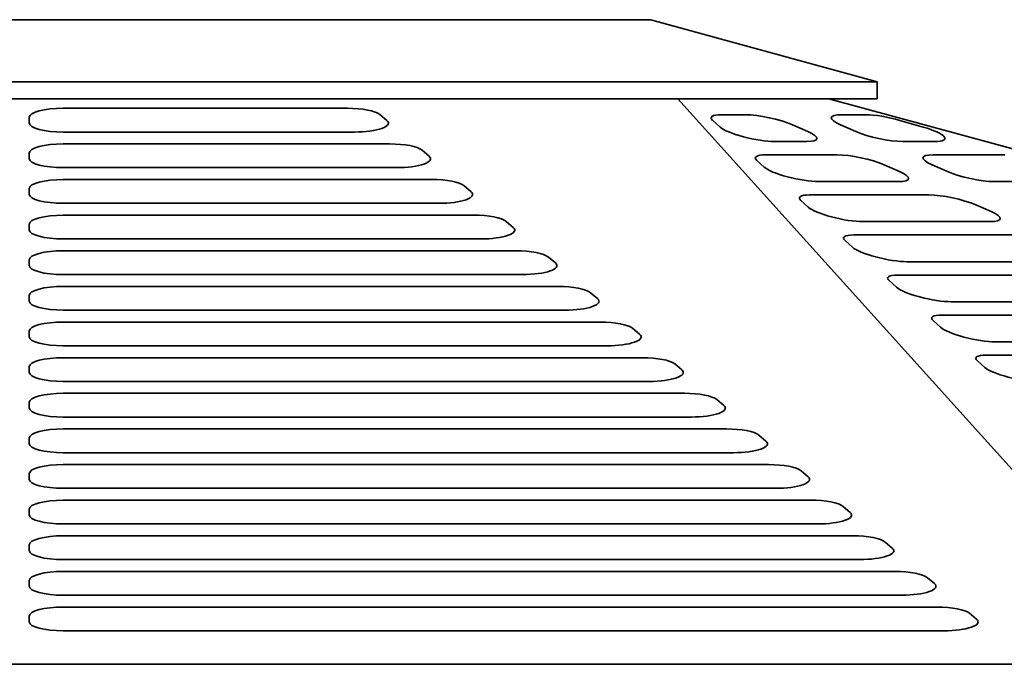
# Model space of a CAD drawing. Header units: millimetres. Extents: x 160 to 680, y 145 to 448.
# Tile 8 of 10: x 424 to 511, y 392 to 448. Entities that reach past the tile are written whole.
import ezdxf

# ---------------------------------------------------------------- set-up
doc = ezdxf.new("R2010")
doc.units = ezdxf.units.MM
doc.header["$LTSCALE"] = 2
doc.layers.add('Krawędzie widoczne(ISO)', color=7, linetype='Continuous', lineweight=35, true_color=0x262659)

msp = doc.modelspace()

# ---------------------------------------------------------------- linework, layer by layer
at = {"layer": 'Krawędzie widoczne(ISO)'}
for p, q in [((480, 448.5), (360, 448.5)), ((500, 443), (480, 448.5)), ((340, 443), (500, 443)), ((500, 441.5), (500, 443)), ((340, 441.5), (500, 441.5)), ((482.381, 441.5), (527.488, 391.5)), ((679.5, 391.5), (495.728, 441.5)), ((428.002, 440.667), (453.154, 440.667)), ((456.019, 440.113), (456.64, 439.588)), ((486.234, 440.091), (488.377, 440.091)), ((496.862, 440.091), (499.005, 440.091)), ((425.002, 439.354), (425.002, 439.879)), ((486.111, 439.008), (485.461, 439.599)), ((492.525, 439.206), (493.877, 438.615)), ((498.119, 438.615), (496.768, 439.206)), ((502.033, 439.599), (504.085, 439.008)), ((453.775, 438.567), (428.002, 438.567)), ((428.002, 437.516), (456.88, 437.516)), ((493.782, 437.73), (490.938, 437.73)), ((505.111, 437.73), (502.267, 437.73)), ((425.002, 436.204), (425.002, 436.729)), ((459.745, 436.962), (460.366, 436.437)), ((490.138, 436.549), (496.484, 436.549)), ((504.97, 436.549), (511.316, 436.549)), ((490.015, 435.466), (489.364, 436.057)), ((500.633, 435.663), (501.984, 435.073)), ((506.226, 435.073), (504.875, 435.663)), ((457.501, 435.416), (428.002, 435.416)), ((428.002, 434.366), (460.606, 434.366)), ((501.889, 434.188), (494.842, 434.188)), ((517.421, 434.188), (510.374, 434.188)), ((425.002, 433.053), (425.002, 433.578)), ((463.471, 433.812), (464.092, 433.287)), ((494.042, 433.007), (504.592, 433.007)), ((461.227, 432.266), (428.002, 432.266)), ((493.919, 431.924), (493.268, 432.514)), ((508.74, 432.121), (510.091, 431.531)), ((428.002, 431.216), (464.332, 431.216)), ((425.002, 429.903), (425.002, 430.428)), ((467.197, 430.662), (467.818, 430.137)), ((509.996, 430.645), (498.746, 430.645)), ((464.953, 429.115), (428.002, 429.115)), ((497.822, 428.382), (497.172, 428.972)), ((497.945, 429.465), (512.699, 429.465)), ((428.002, 428.065), (468.058, 428.065)), ((425.002, 426.753), (425.002, 427.278)), ((470.923, 427.511), (471.544, 426.986)), ((518.104, 427.103), (502.65, 427.103)), ((468.679, 425.965), (428.002, 425.965)), ((501.726, 424.84), (501.075, 425.43)), ((501.849, 425.923), (520.806, 425.923)), ((428.002, 424.915), (471.784, 424.915)), ((474.649, 424.361), (475.27, 423.836)), ((425.002, 423.602), (425.002, 424.127)), ((526.211, 423.561), (506.553, 423.561)), ((472.405, 422.815), (428.002, 422.815)), ((428.002, 421.764), (475.51, 421.764)), ((505.63, 421.298), (504.979, 421.888)), ((505.753, 422.38), (528.913, 422.38)), ((425.002, 420.452), (425.002, 420.977)), ((478.375, 421.21), (478.997, 420.685)), ((534.318, 420.019), (510.457, 420.019)), ((476.131, 419.664), (428.002, 419.664)), ((428.002, 418.614), (479.237, 418.614)), ((509.533, 417.756), (508.883, 418.346)), ((509.657, 418.838), (537.02, 418.838)), ((425.002, 417.301), (425.002, 417.826)), ((482.102, 418.06), (482.723, 417.535)), ((479.858, 416.514), (428.002, 416.514)), ((425.002, 414.151), (425.002, 414.676)), ((428.002, 415.464), (482.963, 415.464)), ((485.828, 414.91), (486.449, 414.385)), ((483.584, 413.363), (428.002, 413.363)), ((428.002, 412.313), (486.689, 412.313)), ((425.002, 411.001), (425.002, 411.526)), ((489.554, 411.759), (490.175, 411.234)), ((487.31, 410.213), (428.002, 410.213)), ((428.002, 409.163), (490.415, 409.163)), ((493.28, 408.609), (493.901, 408.084)), ((425.002, 407.85), (425.002, 408.375)), ((491.036, 407.063), (428.002, 407.063)), ((428.002, 406.012), (494.141, 406.012)), ((425.002, 404.7), (425.002, 405.225)), ((497.006, 405.458), (497.627, 404.933)), ((494.762, 403.912), (428.002, 403.912)), ((428.002, 402.862), (497.867, 402.862)), ((425.002, 401.549), (425.002, 402.074)), ((500.732, 402.308), (501.353, 401.783)), ((498.488, 400.762), (428.002, 400.762)), ((428.002, 399.712), (501.593, 399.712)), ((504.458, 399.158), (505.079, 398.633)), ((425.002, 398.399), (425.002, 398.924)), ((502.214, 397.611), (428.002, 397.611)), ((428.002, 396.561), (505.319, 396.561)), ((425.002, 395.249), (425.002, 395.774)), ((508.184, 396.007), (508.805, 395.482)), ((505.94, 394.461), (428.002, 394.461)), ((527.488, 391.5), (312.512, 391.5))]:
    msp.add_line(p, q, dxfattribs=at)
for centre, major_axis, ratio, start_param, end_param in [((428.002, 439.879), (-3, 0), 0.262533, 4.712389, 6.283185), ((453.154, 439.879), (3, 0), 0.262533, 0.301069, 1.570796), ((488.261, 439.206), (-2.931, 0.64), 0.208722, 5.520572, 6.631418), ((490.404, 439.206), (2.931, -0.64), 0.208722, 0.808183, 2.378979), ((498.889, 439.206), (-2.931, 0.64), 0.208722, 5.520572, 7.091368), ((501.032, 439.206), (2.931, -0.64), 0.208722, 1.268133, 2.378979), ((428.002, 439.354), (-3, 0), 0.262533, 0, 1.570796), ((453.775, 439.354), (3, 0), 0.262533, 4.712389, 6.584255), ((488.912, 438.615), (-2.931, 0.64), 0.208722, 0.348232, 2.378979), ((491.755, 438.615), (2.931, -0.64), 0.208722, 5.520572, 7.091368), ((500.24, 438.615), (-2.931, 0.64), 0.208722, 0.808183, 2.378979), ((503.084, 438.615), (2.931, -0.64), 0.208722, 5.520572, 7.551318), ((428.002, 436.729), (-3, 0), 0.262533, 4.712389, 6.283185), ((456.88, 436.729), (3, 0), 0.262533, 0.301069, 1.570796), ((457.501, 436.204), (3, 0), 0.262533, 4.712389, 6.584255), ((492.165, 435.663), (-2.931, 0.64), 0.208722, 5.520572, 6.631418), ((498.511, 435.663), (2.931, -0.64), 0.208722, 0.808183, 2.378979), ((506.996, 435.663), (-2.931, 0.64), 0.208722, 5.520572, 7.091368), ((428.002, 436.204), (-3, 0), 0.262533, 0, 1.570796), ((492.815, 435.073), (-2.931, 0.64), 0.208722, 0.348232, 2.378979), ((499.862, 435.073), (2.931, -0.64), 0.208722, 5.520572, 7.091368), ((508.348, 435.073), (-2.931, 0.64), 0.208722, 0.808183, 2.378979), ((428.002, 433.578), (-3, 0), 0.262533, 4.712389, 6.283185), ((460.606, 433.578), (3, 0), 0.262533, 0.301069, 1.570796), ((428.002, 433.053), (-3, 0), 0.262533, 0, 1.570796), ((461.227, 433.053), (3, 0), 0.262533, 4.712389, 6.584255), ((496.069, 432.121), (-2.931, 0.64), 0.208722, 5.520572, 6.631418), ((506.618, 432.121), (2.931, -0.64), 0.208722, 0.808183, 2.378979), ((428.002, 430.428), (-3, 0), 0.262533, 4.712389, 6.283185), ((464.332, 430.428), (3, 0), 0.262533, 0.301069, 1.570796), ((496.719, 431.531), (-2.931, 0.64), 0.208722, 0.348232, 2.378979), ((507.97, 431.531), (2.931, -0.64), 0.208722, 5.520572, 7.091368), ((428.002, 429.903), (-3, 0), 0.262533, 0, 1.570796), ((464.953, 429.903), (3, 0), 0.262533, 4.712389, 6.584255), ((499.972, 428.579), (-2.931, 0.64), 0.208722, 5.520572, 6.631418), ((428.002, 427.278), (-3, 0), 0.262533, 4.712389, 6.283185), ((468.058, 427.278), (3, 0), 0.262533, 0.301069, 1.570796), ((500.623, 427.989), (-2.931, 0.64), 0.208722, 0.348232, 2.378979), ((468.679, 426.753), (3, 0), 0.262533, 4.712389, 6.584255), ((428.002, 426.753), (-3, 0), 0.262533, 0, 1.570796), ((503.876, 425.037), (-2.931, 0.64), 0.208722, 5.520572, 6.631418), ((428.002, 424.127), (-3, 0), 0.262533, 4.712389, 6.283185), ((471.784, 424.127), (3, 0), 0.262533, 0.301069, 1.570796), ((504.527, 424.447), (-2.931, 0.64), 0.208722, 0.348232, 2.378979), ((428.002, 423.602), (-3, 0), 0.262533, 0, 1.570796), ((472.405, 423.602), (3, 0), 0.262533, 4.712389, 6.584255), ((428.002, 420.977), (-3, 0), 0.262533, 4.712389, 6.283185), ((475.51, 420.977), (3, 0), 0.262533, 0.301069, 1.570796), ((507.78, 421.495), (-2.931, 0.64), 0.208722, 5.520572, 6.631418), ((508.43, 420.905), (-2.931, 0.64), 0.208722, 0.348232, 2.378979), ((428.002, 420.452), (-3, 0), 0.262533, 0, 1.570796), ((476.131, 420.452), (3, 0), 0.262533, 4.712389, 6.584255), ((428.002, 417.826), (-3, 0), 0.262533, 4.712389, 6.283185), ((479.237, 417.826), (3, 0), 0.262533, 0.301069, 1.570796), ((511.683, 417.953), (-2.931, 0.64), 0.208722, 5.520572, 6.631418), ((428.002, 417.301), (-3, 0), 0.262533, 0, 1.570796), ((479.858, 417.301), (3, 0), 0.262533, 4.712389, 6.584255), ((512.334, 417.362), (-2.931, 0.64), 0.208722, 0.348232, 2.378979), ((428.002, 414.676), (-3, 0), 0.262533, 4.712389, 6.283185), ((482.963, 414.676), (3, 0), 0.262533, 0.301069, 1.570796), ((428.002, 414.151), (-3, 0), 0.262533, 0, 1.570796), ((483.584, 414.151), (3, 0), 0.262533, 4.712389, 6.584255), ((428.002, 411.526), (-3, 0), 0.262533, 4.712389, 6.283185), ((486.689, 411.526), (3, 0), 0.262533, 0.301069, 1.570796), ((487.31, 411.001), (3, 0), 0.262533, 4.712389, 6.584255), ((428.002, 411.001), (-3, 0), 0.262533, 0, 1.570796), ((428.002, 408.375), (-3, 0), 0.262533, 4.712389, 6.283185), ((490.415, 408.375), (3, 0), 0.262533, 0.301069, 1.570796), ((428.002, 407.85), (-3, 0), 0.262533, 0, 1.570796), ((491.036, 407.85), (3, 0), 0.262533, 4.712389, 6.584255), ((428.002, 405.225), (-3, 0), 0.262533, 4.712389, 6.283185), ((494.141, 405.225), (3, 0), 0.262533, 0.301069, 1.570796), ((428.002, 404.7), (-3, 0), 0.262533, 0, 1.570796), ((494.762, 404.7), (3, 0), 0.262533, 4.712389, 6.584255), ((428.002, 402.074), (-3, 0), 0.262533, 4.712389, 6.283185), ((497.867, 402.074), (3, 0), 0.262533, 0.301069, 1.570796), ((498.488, 401.549), (3, 0), 0.262533, 4.712389, 6.584255), ((428.002, 401.549), (-3, 0), 0.262533, 0, 1.570796), ((428.002, 398.924), (-3, 0), 0.262533, 4.712389, 6.283185), ((501.593, 398.924), (3, 0), 0.262533, 0.301069, 1.570796), ((428.002, 398.399), (-3, 0), 0.262533, 0, 1.570796), ((502.214, 398.399), (3, 0), 0.262533, 4.712389, 6.584255), ((428.002, 395.774), (-3, 0), 0.262533, 4.712389, 6.283185), ((505.319, 395.774), (3, 0), 0.262533, 0.301069, 1.570796), ((428.002, 395.249), (-3, 0), 0.262533, 0, 1.570796), ((505.94, 395.249), (3, 0), 0.262533, 4.712389, 6.584255)]:
    msp.add_ellipse(centre, major_axis=major_axis, ratio=ratio, start_param=start_param, end_param=end_param, dxfattribs=at)

doc.saveas('drawing.dxf')
